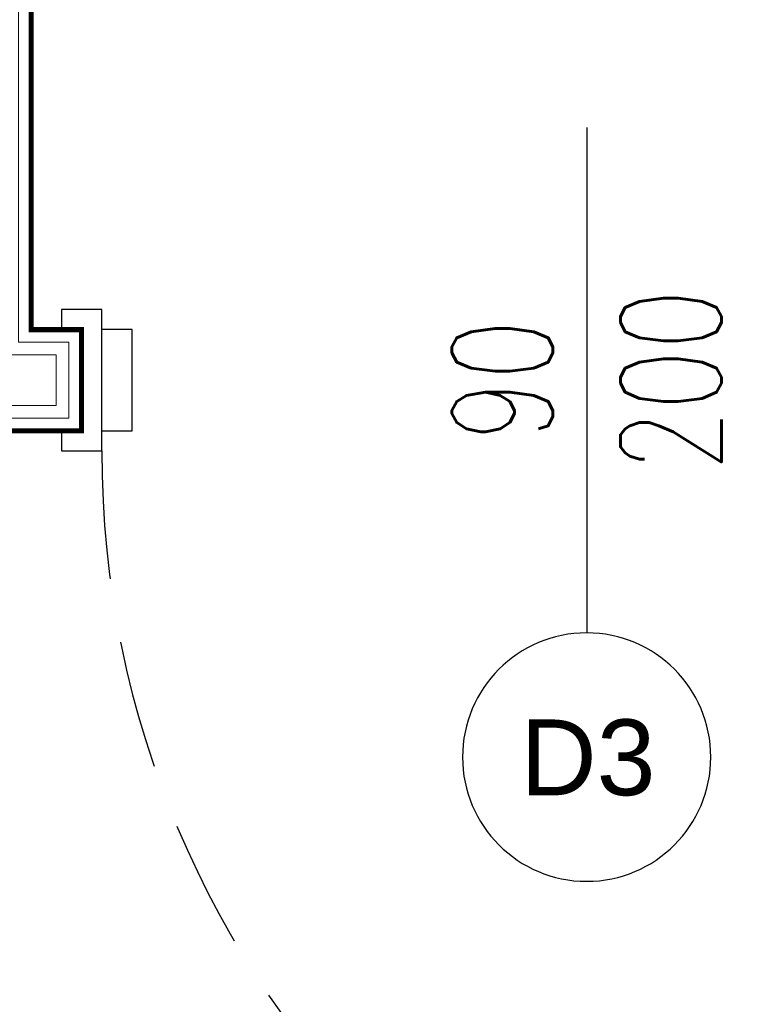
# Model space of a CAD drawing. Header units: metres. Extents: x 5541655 to 5588333, y 5589641 to 5627331.
# Tile 28 of 57: x 5585241 to 5585312, y 5626111 to 5626208. Entities that reach past the tile are written whole.
import ezdxf

# ---------------------------------------------------------------- set-up
doc = ezdxf.new("R2010")
doc.units = ezdxf.units.M
doc.header["$MEASUREMENT"] = 0
doc.linetypes.add('DASHED', pattern=[19.05, 12.7, -6.35])
doc.layers.get('0').update_dxf_attribs({"linetype": 'CONTINUOUS', "lineweight": 18})
for name, color, linetype in [('Budowlane - Sciany Wew', 7, 'CONTINUOUS'), ('znaczniki drzwi', 7, 'CONTINUOUS'), ('Ściany', 51, 'CONTINUOUS'), ('Ślusarka_okienna', 30, 'CONTINUOUS')]:
    doc.layers.add(name, color=color, linetype=linetype)
doc.styles.add('GENERATED_STYLE_2', font='arial.ttf')
doc.styles.add('JACEK_07', font='SIMPLEX.SHX', dxfattribs={"width": 0.7})

# ---------------------------------------------------------------- blocks, each defined once
blk = doc.blocks.new('*U300')
at = {"color": 7}
blk.add_lwpolyline([(50, 25), (50, -25)], dxfattribs=at)
for points in [[(-2, 5), (0, 5), (0, -5), (-2, -5), (-2, -7), (2, -7), (2, -5), (2, 7), (-2, 7), (-2, 5)], [(2, -5), (5, -5), (5, 5), (2, 5)]]:
    blk.add_lwpolyline(points)
at = {"linetype": 'DASHED'}
blk.add_arc((98, -7), 96, 180, 270, dxfattribs=at)
at = {"color": 7, "insert": (50, 0), "char_height": 10, "width": 10, "attachment_point": 5, "rotation": 90, "style": 'JACEK_07'}
blk.add_mtext('\\pxqc;90\\P200', dxfattribs=at)

msp = doc.modelspace()

# ---------------------------------------------------------------- linework, layer by layer
at = {"layer": 'Budowlane - Sciany Wew', "color": 251, "linetype": 'Continuous', "lineweight": 20}
for points in [[(5585044.554, 5626012.753), (5585044.554, 5626017.753), (5584999.82, 5626017.753), (5584999.82, 5626170.253), (5585024.82, 5626170.253), (5585024.82, 5626175.253), (5584999.82, 5626175.253), (5584999.82, 5626395.252), (5585224.821, 5626395.253), (5585224.821, 5626175.253), (5585129.82, 5626175.253), (5585129.82, 5626170.253), (5585244.82, 5626170.253), (5585244.82, 5626175.252), (5585239.821, 5626175.253), (5585239.821, 5626395.202), (5585421.37, 5626395.202), (5585421.37, 5626175.252), (5585349.82, 5626175.252), (5585349.82, 5626170.251), (5585444.374, 5626170.201), (5585444.374, 5626017.752), (5585159.554, 5626017.752), (5585159.554, 5626012.753)], [(5585045.804, 5626011.503), (5585045.804, 5626019.003), (5585001.07, 5626019.003), (5585001.07, 5626169.003), (5585026.07, 5626169.003), (5585026.07, 5626176.503), (5585001.07, 5626176.503), (5585001.07, 5626394.002), (5585223.571, 5626394.003), (5585223.571, 5626176.503), (5585128.57, 5626176.503), (5585128.57, 5626169.003), (5585246.07, 5626169.003), (5585246.07, 5626176.502), (5585241.071, 5626176.503), (5585241.071, 5626393.952), (5585420.12, 5626393.952), (5585420.12, 5626176.502), (5585348.57, 5626176.502), (5585348.57, 5626169.002), (5585443.124, 5626168.952), (5585443.124, 5626019.003), (5585158.304, 5626019.003), (5585158.304, 5626011.503)]]:
    msp.add_lwpolyline(points, dxfattribs=at)
at = {"layer": 'znaczniki drzwi'}
for start, end in [(0, 180), (180, 0)]:
    msp.add_arc((5585297.32, 5626135.463), 12.29, start, end, dxfattribs=at)
at = {"layer": 'Ściany', "color": 0, "const_width": 0.5}
msp.add_lwpolyline([(5585047.054, 5626010.253), (5585047.054, 5626020.253), (5585002.32, 5626020.253), (5585002.32, 5626167.753), (5585027.32, 5626167.753), (5585027.32, 5626177.753), (5585002.32, 5626177.753), (5585002.32, 5626392.752), (5585222.321, 5626392.753), (5585222.321, 5626177.753), (5585127.32, 5626177.753), (5585127.32, 5626167.753), (5585247.32, 5626167.753), (5585247.32, 5626177.752), (5585242.321, 5626177.753), (5585242.321, 5626392.702), (5585418.87, 5626392.702), (5585418.87, 5626177.752), (5585347.32, 5626177.752), (5585347.32, 5626167.753), (5585441.874, 5626167.703), (5585441.874, 5626020.253), (5585157.054, 5626020.253), (5585157.054, 5626010.253)], dxfattribs=at)

# ---------------------------------------------------------------- block references
at = {"layer": 'Ślusarka_okienna'}
msp.add_blockref('*U300', (5585247.32, 5626172.753), dxfattribs=at)

# ---------------------------------------------------------------- texts
at = {"layer": 'znaczniki drzwi', "insert": (5585290.745, 5626131.583), "char_height": 7.5, "attachment_point": 7, "style": 'GENERATED_STYLE_2'}
msp.add_mtext('{D3}', dxfattribs=at)

doc.saveas('drawing.dxf')
